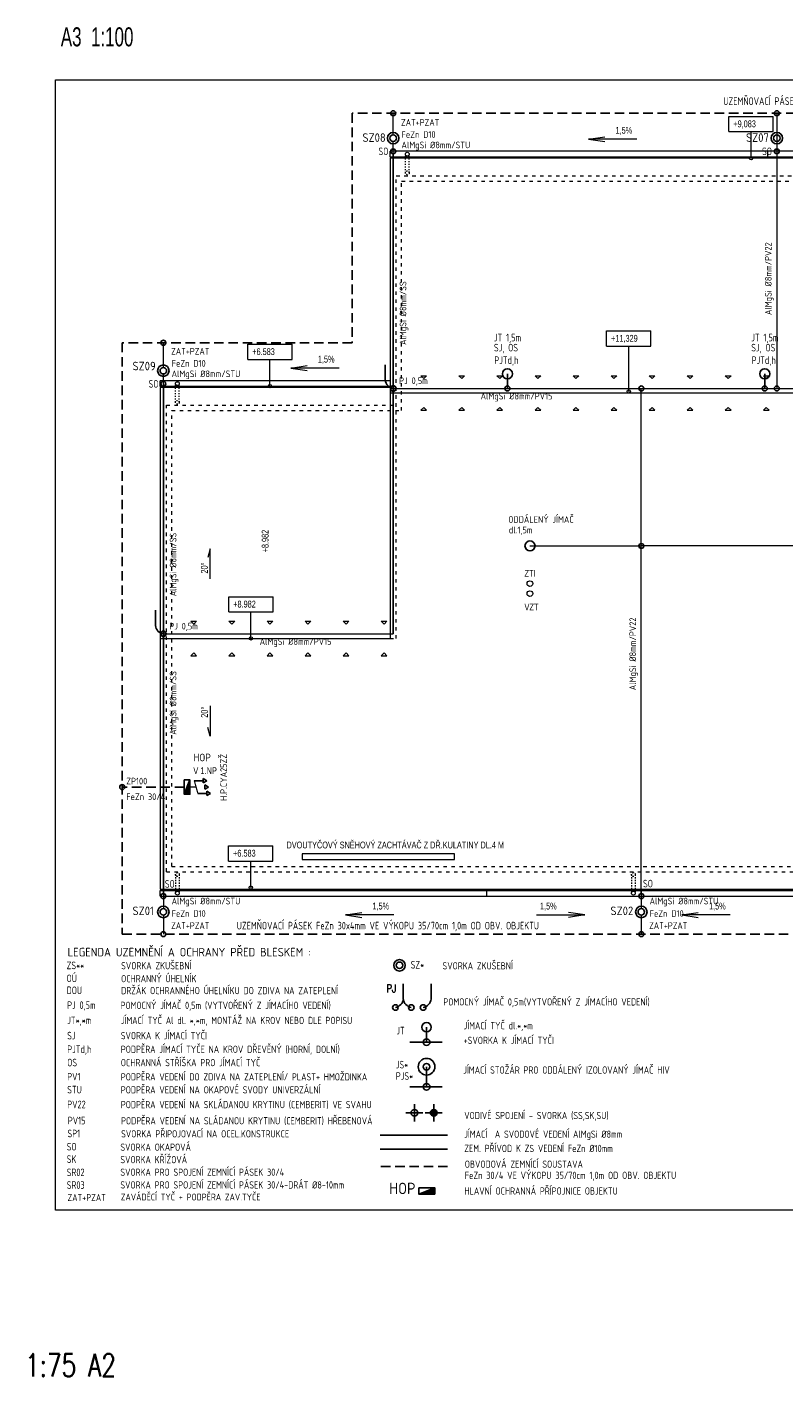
# Model space of a CAD drawing. Extents: x 171565 to 840288, y -737149 to -289557.
# Tile 57 of 59: x 402055 to 421944, y -325032 to -289557. Entities that reach past the tile are written whole.
import ezdxf

# ---------------------------------------------------------------- set-up
doc = ezdxf.new("R2010")
doc.units = 0
doc.header["$MEASUREMENT"] = 0
doc.header["$PDMODE"] = 1
for name, pattern in [('CONTINOUS', [0]), ('DASHED', [0.75, 0.5, -0.25]), ('DASHED1', [1, 0.3, -0.4, 0.3]), ('Čerchovaná', [670.277762, 352.777767, -176.388884, 0, -141.111112])]:
    doc.linetypes.add(name, pattern=pattern)
for name, color, linetype in [('0_stavba', 7, 'Continuous'), ('E1', 3, 'Continuous'), ('koty', 1, 'Continuous'), ('legenda', 1, 'Continuous'), ('TEXT', 2, 'Continuous')]:
    doc.layers.add(name, color=color, linetype=linetype)
doc.styles.add('ad_popis', font='isocpeur.ttf')
doc.styles.add('isocp', font='isocp.shx')
doc.styles.add('ROMANS', font='ROMANS.shx')
doc.styles.add('SIMPLEX', font='simplex.shx')
doc.styles.add('SPIRITTXTSTYLE1', font='ROMAN')
doc.styles.add('SPIRITTXTSTYLE4', font='ORIG')
doc.linetypes.add('KAN-LIT', pattern='A,0,-1,[39,DSP.shx,S=0.001166,R=0,X=-1,Y=0],0', length=1)

# ---------------------------------------------------------------- blocks, each defined once
blk = doc.blocks.new('A$C60A00E3B')
at = {"color": 60}
blk.add_line((-200, 199), (-597, 199), dxfattribs=at)
for centre in [(0, 398), (0, 0)]:
    blk.add_circle(centre, 70, dxfattribs=at)
for centre, start, end in [((-239, 438), 277.0157, 350.4906), ((-239, -40), 9.5094, 82.9843)]:
    blk.add_arc(centre, 242, start, end, dxfattribs=at)
blk = doc.blocks.new('A$C14784630')
at = {"color": 60}
blk.add_line((-200, 199), (-597, 199), dxfattribs=at)
blk.add_circle((0, 0), 70, dxfattribs=at)
blk.add_arc((-239, -40), 242, 9.5094, 82.9843, dxfattribs=at)
blk = doc.blocks.new('A$C25DB05CA')
at = {"color": 60}
blk.add_circle((0, 134), 134, dxfattribs=at)
at = {"color": 5}
blk.add_circle((0, 134), 76.6, dxfattribs=at)
blk = doc.blocks.new('A$C42FC6CD7')
blk.add_hatch(color=60).paths.add_polyline_path([(0, 0), (375, 0), (375, 150)])
at = {"color": 60}
blk.add_line((0, 0), (375, 150), dxfattribs=at)
blk.add_lwpolyline([(0, 150), (375, 150), (375, 0), (0, 0)], close=True, dxfattribs=at)
blk = doc.blocks.new('A$C1CA20B71')
blk.add_hatch(color=60).paths.add_polyline_path([(0, -200), (500, -200), (500, 0)])
at = {"color": 60}
blk.add_line((0, -200), (500, 0), dxfattribs=at)
blk.add_lwpolyline([(0, 0), (500, 0), (500, -200), (0, -200)], close=True, dxfattribs=at)
blk = doc.blocks.new('A$C06E60D83')
at = {"color": 4}
blk.add_blockref('A$C1CA20B71', (0, 200), dxfattribs=at)

msp = doc.modelspace()

# ---------------------------------------------------------------- linework, layer by layer
at = {"layer": '0_stavba', "linetype": 'Continuous', "lineweight": 0, "ltscale": 304.799988}
for p, q in [((420494, -292306), (420494, -291909)), ((421660, -292306), (421660, -291909)), ((421077, -293004), (421077, -292306)), ((417282, -297943), (417282, -297545)), ((418448, -297943), (418448, -297545)), ((407854, -298293), (407854, -297895)), ((409020, -298293), (409020, -297895)), ((417865, -299132), (417865, -297943)), ((408437, -298991), (408437, -298293)), ((407354, -304926), (407354, -304529)), ((408520, -304926), (408520, -304529)), ((407937, -305624), (407937, -304926)), ((407351, -311473), (407351, -311075)), ((408517, -311473), (408517, -311075)), ((407934, -312171), (407934, -311473))]:
    msp.add_line(p, q, dxfattribs=at)
at = {"layer": '0_stavba', "linetype": 'Continuous', "lineweight": 0, "ltscale": 509.015991}
for p, q in [((420494, -291909, -1155), (421660, -291909, -1155)), ((420494, -292306, -1155), (421660, -292306, -1155)), ((417282, -297545, -1155), (418448, -297545, -1155)), ((407854, -297895, -1155), (409020, -297895, -1155)), ((417282, -297943, -1155), (418448, -297943, -1155)), ((407854, -298293, -1155), (409020, -298293, -1155)), ((407354, -304529, -1155), (408520, -304529, -1155)), ((407354, -304926, -1155), (408520, -304926, -1155)), ((407351, -311075, -1155), (408517, -311075, -1155)), ((407351, -311473, -1155), (408517, -311473, -1155))]:
    msp.add_line(p, q, dxfattribs=at)
at = {"layer": '0_stavba', "linetype": 'Continuous', "lineweight": 0, "ltscale": 609.599976}
for p, q in [((416806, -292505, -1724), (417234, -292442, -1724)), ((418076, -292505, -1724), (416806, -292505, -1724)), ((416806, -292505, -1724), (417234, -292569, -1724)), ((408985, -298519, -1724), (409414, -298456, -1724)), ((410255, -298519, -1724), (408985, -298519, -1724)), ((408985, -298519, -1724), (409414, -298583, -1724)), ((410419, -312890, -1724), (410848, -312826, -1724)), ((416712, -312890, -1724), (416284, -312826, -1724)), ((419262, -312890, -1724), (419691, -312826, -1724)), ((411689, -312890, -1724), (410419, -312890, -1724)), ((410419, -312890, -1724), (410848, -312953, -1724)), ((415442, -312890, -1724), (416712, -312890, -1724)), ((416712, -312890, -1724), (416284, -312953, -1724)), ((420532, -312890, -1724), (419262, -312890, -1724)), ((419262, -312890, -1724), (419691, -312953, -1724))]:
    msp.add_line(p, q, dxfattribs=at)
at = {"layer": '0_stavba', "linetype": 'Continuous', "lineweight": 0, "ltscale": 300}
for p, q in [((431427, -292824, 900), (411597, -292824, 900)), ((411597, -292974, 900), (411597, -292824, 900)), ((438497, -292974, 900), (411597, -292974, 900)), ((438497, -293004, 900), (411597, -293004, 900)), ((411597, -293004, 900), (411597, -305624, 900)), ((421512, -292824, 900), (421512, -292974, 900)), ((411597, -298854, 900), (405557, -298854, 900)), ((405557, -299004, 900), (405557, -298854, 900)), ((411597, -299004, 900), (405557, -299004, 900)), ((405557, -299034, 900), (405557, -312214, 900)), ((411597, -299034, 900), (405557, -299034, 900)), ((412402, -298722, 900), (412552, -298722, 900)), ((412402, -298722, 900), (412477, -298797, 900)), ((412552, -298722, 900), (412477, -298797, 900)), ((413402, -298722, 900), (413552, -298722, 900)), ((413402, -298722, 900), (413477, -298797, 900)), ((413552, -298722, 900), (413477, -298797, 900)), ((414402, -298722, 900), (414552, -298722, 900)), ((414402, -298722, 900), (414477, -298797, 900)), ((414552, -298722, 900), (414477, -298797, 900)), ((415402, -298722, 900), (415552, -298722, 900)), ((415402, -298722, 900), (415477, -298797, 900)), ((415552, -298722, 900), (415477, -298797, 900)), ((416402, -298722, 900), (416552, -298722, 900)), ((416402, -298722, 900), (416477, -298797, 900)), ((416552, -298722, 900), (416477, -298797, 900)), ((417402, -298722, 900), (417552, -298722, 900)), ((417402, -298722, 900), (417477, -298797, 900)), ((417552, -298722, 900), (417477, -298797, 900)), ((418402, -298722, 900), (418552, -298722, 900)), ((418402, -298722, 900), (418477, -298797, 900)), ((418552, -298722, 900), (418477, -298797, 900)), ((419402, -298722, 900), (419552, -298722, 900)), ((419402, -298722, 900), (419477, -298797, 900)), ((419552, -298722, 900), (419477, -298797, 900)), ((420402, -298722, 900), (420552, -298722, 900)), ((420402, -298722, 900), (420477, -298797, 900)), ((420552, -298722, 900), (420477, -298797, 900)), ((421402, -298722, 900), (421552, -298722, 900)), ((421402, -298722, 900), (421477, -298797, 900)), ((421552, -298722, 900), (421477, -298797, 900)), ((431427, -299175, 900), (411597, -299175, 900)), ((412402, -299628, 900), (412477, -299553, 900)), ((412402, -299628, 900), (412552, -299628, 900)), ((412552, -299628, 900), (412477, -299553, 900)), ((413402, -299628, 900), (413477, -299553, 900)), ((413402, -299628, 900), (413552, -299628, 900)), ((413552, -299628, 900), (413477, -299553, 900)), ((414402, -299628, 900), (414477, -299553, 900)), ((414402, -299628, 900), (414552, -299628, 900)), ((414552, -299628, 900), (414477, -299553, 900)), ((415402, -299628, 900), (415477, -299553, 900)), ((415402, -299628, 900), (415552, -299628, 900)), ((415552, -299628, 900), (415477, -299553, 900)), ((416402, -299628, 900), (416477, -299553, 900)), ((416402, -299628, 900), (416552, -299628, 900)), ((416552, -299628, 900), (416477, -299553, 900)), ((417402, -299628, 900), (417477, -299553, 900)), ((417402, -299628, 900), (417552, -299628, 900)), ((417552, -299628, 900), (417477, -299553, 900)), ((418402, -299628, 900), (418477, -299553, 900)), ((418402, -299628, 900), (418552, -299628, 900)), ((418552, -299628, 900), (418477, -299553, 900)), ((419402, -299628, 900), (419477, -299553, 900)), ((419402, -299628, 900), (419552, -299628, 900)), ((419552, -299628, 900), (419477, -299553, 900)), ((420402, -299628, 900), (420477, -299553, 900)), ((420402, -299628, 900), (420552, -299628, 900)), ((420552, -299628, 900), (420477, -299553, 900)), ((421402, -299628, 900), (421477, -299553, 900)), ((421402, -299628, 900), (421552, -299628, 900)), ((421552, -299628, 900), (421477, -299553, 900)), ((406362, -305171, 900), (406512, -305171, 900)), ((406362, -305171, 900), (406437, -305246, 900)), ((406512, -305171, 900), (406437, -305246, 900)), ((407362, -305171, 900), (407512, -305171, 900)), ((407362, -305171, 900), (407437, -305246, 900)), ((407512, -305171, 900), (407437, -305246, 900)), ((408362, -305171, 900), (408512, -305171, 900)), ((408362, -305171, 900), (408437, -305246, 900)), ((408512, -305171, 900), (408437, -305246, 900)), ((409362, -305171, 900), (409512, -305171, 900)), ((409362, -305171, 900), (409437, -305246, 900)), ((409512, -305171, 900), (409437, -305246, 900)), ((410362, -305171, 900), (410512, -305171, 900)), ((410362, -305171, 900), (410437, -305246, 900)), ((410512, -305171, 900), (410437, -305246, 900)), ((411362, -305171, 900), (411512, -305171, 900)), ((411362, -305171, 900), (411437, -305246, 900)), ((411512, -305171, 900), (411437, -305246, 900)), ((405557, -305624, 900), (411597, -305624, 900)), ((406362, -306077, 900), (406437, -306002, 900)), ((406362, -306077, 900), (406512, -306077, 900)), ((406512, -306077, 900), (406437, -306002, 900)), ((407362, -306077, 900), (407437, -306002, 900)), ((407362, -306077, 900), (407512, -306077, 900)), ((407512, -306077, 900), (407437, -306002, 900)), ((408362, -306077, 900), (408437, -306002, 900)), ((408362, -306077, 900), (408512, -306077, 900)), ((408512, -306077, 900), (408437, -306002, 900)), ((409362, -306077, 900), (409437, -306002, 900)), ((409362, -306077, 900), (409512, -306077, 900)), ((409512, -306077, 900), (409437, -306002, 900)), ((410362, -306077, 900), (410437, -306002, 900)), ((410362, -306077, 900), (410512, -306077, 900)), ((410512, -306077, 900), (410437, -306002, 900)), ((411362, -306077, 900), (411437, -306002, 900)), ((411362, -306077, 900), (411512, -306077, 900)), ((411512, -306077, 900), (411437, -306002, 900)), ((413285, -311285, 900), (409285, -311285, 900)), ((409285, -311285, 900), (409285, -311435, 900)), ((409285, -311435, 900), (413285, -311435, 900)), ((413285, -311435, 900), (413285, -311285, 900)), ((405557, -312214, 900), (431427, -312214, 900)), ((405557, -312244, 900), (431427, -312244, 900)), ((405557, -312394, 900), (405557, -312244, 900)), ((405557, -312394, 900), (431427, -312394, 900)), ((414134, -312394, 900), (414134, -312244, 900))]:
    msp.add_line(p, q, dxfattribs=at)
at = {"layer": '0_stavba', "linetype": 'DASHED1', "lineweight": 0, "ltscale": 100}
for p, q in [((411997, -293389, 900), (411997, -292899, 900)), ((412097, -293389, 900), (412097, -292899, 900)), ((405957, -299419, 900), (405957, -298929, 900)), ((406057, -299419, 900), (406057, -298929, 900)), ((405957, -311829, 900), (405957, -312319, 900)), ((406057, -311829, 900), (406057, -312319, 900)), ((417937, -311829, 900), (417937, -312319, 900)), ((418037, -311829, 900), (418037, -312319, 900))]:
    msp.add_line(p, q, dxfattribs=at)
at = {"layer": '0_stavba', "linetype": 'DASHED1', "lineweight": 0, "ltscale": 300}
for p, q in [((411757, -305624, 900), (411757, -293464, 900)), ((411757, -293464, 900), (438337, -293464, 900)), ((411897, -299634, 900), (411897, -293604, 900)), ((411897, -293604, 900), (438197, -293604, 900)), ((405717, -311754, 900), (405717, -299494, 900)), ((405717, -299494, 900), (411757, -299494, 900)), ((405857, -311614, 900), (405857, -299634, 900)), ((405857, -299634, 900), (411897, -299634, 900)), ((411597, -305624, 900), (411757, -305624, 900)), ((405717, -311754, 900), (431267, -311754, 900)), ((405857, -311614, 900), (431127, -311614, 900))]:
    msp.add_line(p, q, dxfattribs=at)
at = {"layer": '0_stavba', "linetype": 'Continuous', "lineweight": 0, "ltscale": 600}
for p, q in [((406865, -303272, 1724), (406804, -303498, 1724)), ((406865, -307399, 1724), (406865, -308189, 1724)), ((406865, -308189, 1724), (406804, -307963, 1724))]:
    msp.add_line(p, q, dxfattribs=at)
at = {"layer": '0_stavba', "linetype": 'Continuous', "lineweight": 0, "elevation": 900}
msp.add_lwpolyline([(444802, -290949), (444802, -320649), (402802, -320649), (402802, -290949)], close=True, dxfattribs=at)
at = {"layer": '0_stavba', "linetype": 'Continuous', "lineweight": 0, "ltscale": 300}
for centre, radius in [((412047, -292899, 900), 50), ((406007, -298929, 900), 50), ((415268, -304184, 900), 75), ((415268, -304447, 900), 75), ((406007, -312319, 900), 50), ((417987, -312319, 900), 50)]:
    msp.add_circle(centre, radius, dxfattribs=at)
at = {"layer": '0_stavba', "linetype": 'Continuous', "lineweight": 0, "ltscale": 304.799988}
for centre in [(421077, -293004), (408437, -298991), (417865, -299132), (407937, -305624), (407934, -312171)]:
    msp.add_circle(centre, 43.9, dxfattribs=at)
at = {"layer": '0_stavba', "linetype": 'DASHED1', "lineweight": 0, "ltscale": 100}
for centre in [(412047, -293389, 900), (406007, -299419, 900), (406007, -311829, 900), (417987, -311829, 900)]:
    msp.add_circle(centre, 50, dxfattribs=at)
at = {"layer": '0_stavba', "linetype": 'Continuous', "lineweight": 0, "ltscale": 300}
for p in [(418492, -302004, 900), (414134, -315222, 900)]:
    msp.add_point(p, dxfattribs=at)
at = {"layer": '0_stavba', "linetype": 'DASHED1', "lineweight": 0, "ltscale": 300}
msp.add_point((417824, -315410, 3524), dxfattribs=at)
at = {"layer": 'E1', "color": 60, "linetype": 'Continuous', "lineweight": 0}
for p, q in [((411677, -292392, 900), (411677, -291824, 900)), ((421755, -291824, 900), (421755, -299055, 900)), ((411677, -292904, 900), (411677, -292565, 900)), ((405637, -298502, 900), (405637, -297854, 900)), ((405637, -299014, 900), (405637, -298675, 900)), ((411677, -299055, 900), (431199, -299055, 900)), ((418195, -312314, 900), (418195, -299055, 900)), ((415270, -303194, 900), (418195, -303194, 900)), ((424132, -303194, 900), (418195, -303194, 900)), ((405637, -305504, 900), (411677, -305504, 900)), ((405637, -312234, 900), (405637, -312725, 2400)), ((418195, -312234, 900), (418195, -312725, 2400)), ((405637, -312897, 2400), (405637, -313394, 900)), ((418195, -312897, 2400), (418195, -313394, 900))]:
    msp.add_line(p, q, dxfattribs=at)
at = {"layer": 'E1', "color": 60, "linetype": 'CONTINOUS', "ltscale": 500}
for p, q in [((411677, -292904, 900), (411677, -305504, 900)), ((405637, -298934, 900), (405637, -312314, 900))]:
    msp.add_line(p, q, dxfattribs=at)
at = {"layer": 'E1', "color": 60}
for p, q in [((414677, -299055, 900), (414677, -298671, 900)), ((421438, -299055, 900), (421438, -298671, 900)), ((412554, -315841, -428), (412554, -316231, -428)), ((412964, -316231, -428), (412116, -316231, -428)), ((412554, -316878, -428), (412554, -317408, -428)), ((412964, -317408, -428), (412116, -317408, -428)), ((412459, -318092, -428), (412007, -318092, -428)), ((412233, -317866, -428), (412233, -318318, -428)), ((412967, -318092, -428), (412516, -318092, -428)), ((412741, -317866, -428), (412741, -318318, -428)), ((413104, -318677, -428), (411333, -318677, -428)), ((413104, -319041, -428), (411333, -319041, -428))]:
    msp.add_line(p, q, dxfattribs=at)
at = {"layer": 'E1', "color": 60, "linetype": 'DASHED', "ltscale": 500}
for p, q in [((406187, -309530, 2400), (404557, -309530, 900)), ((413104, -319499, -428), (411333, -319499, -428))]:
    msp.add_line(p, q, dxfattribs=at)
at = {"layer": 'E1', "color": 60, "linetype": 'Čerchovaná', "ltscale": 10}
for p, q in [((406451, -309362, 2400), (406682, -309362, 2400)), ((406545, -309698, 2400), (406776, -309698, 2400))]:
    msp.add_line(p, q, dxfattribs=at)
at = {"layer": 'E1', "color": 60, "linetype": 'DASHED', "ltscale": 500}
msp.add_lwpolyline([(404557, -297854), (404557, -313394), (432427, -313394), (432427, -302669), (439497, -302669), (439497, -291824), (410597, -291824), (410597, -297854)], close=True, dxfattribs=at)
at = {"layer": 'E1', "color": 60, "linetype": 'Čerchovaná', "ltscale": 10, "elevation": 2400}
for points in [[(406780, -309362), (406682, -309306), (406682, -309419)], [(406827, -309530), (406729, -309473), (406729, -309587)], [(406874, -309698), (406776, -309641), (406776, -309754)]]:
    msp.add_lwpolyline(points, close=True, dxfattribs=at)
at = {"layer": 'E1', "color": 60, "const_width": 32, "elevation": 2400}
for points in [[(406337, -309530), (406498, -309530)], [(406545, -309698), (406451, -309362)]]:
    msp.add_lwpolyline(points, dxfattribs=at)
at = {"layer": 'E1', "color": 60, "const_width": 89.8}
msp.add_lwpolyline([(412696, -318092, 1), (412787, -318092, 1)], format="xyb", close=True, dxfattribs=at)
at = {"layer": 'E1', "color": 60}
for centre, radius in [((411677, -291824, 900), 65), ((421755, -291824, 900), 65), ((411677, -292824, 900), 65), ((421755, -292824, 900), 65), ((405637, -297854, 900), 65), ((414677, -298671, 900), 132), ((421438, -298671, 900), 132), ((405637, -298934, 900), 65), ((411677, -299055, 900), 65), ((414677, -299055, 900), 65), ((418195, -299055, 900), 65), ((421438, -299055, 900), 65), ((421755, -299055, 900), 65), ((415270, -303194, 900), 132), ((418195, -303194, 900), 65), ((405637, -305504, 900), 65), ((404557, -309530, 900), 65), ((405637, -312394, 900), 65), ((418195, -312394, 900), 65), ((405637, -313394, 900), 65), ((418195, -313394, 900), 65), ((412554, -315841, -428), 123), ((412554, -316231, -428), 87.7), ((412554, -316878, -428), 86.4), ((412554, -317408, -428), 87.7), ((412233, -318092, -428), 87.7), ((412741, -318092, -428), 87.7)]:
    msp.add_circle(centre, radius, dxfattribs=at)
at = {"layer": 'E1', "color": 5, "linetype": 'Continuous'}
msp.add_circle((412554, -316878, -428), 220, dxfattribs=at)
at = {"layer": 'legenda', "color": 7, "linetype": 'Continuous', "lineweight": 0, "ltscale": 297.179993}
msp.add_line((406865, -304062, 1724), (406865, -303272, 1724), dxfattribs=at)

# ---------------------------------------------------------------- block references
at = {"color": 60, "xscale": -1.125, "yscale": 1.125, "zscale": 1.125, "rotation": 180}
for p in [(411677, -292328, -600), (421755, -292328, -600), (405637, -298438, -600)]:
    msp.add_blockref('A$C25DB05CA', p, dxfattribs=at)
at = {"color": 60, "xscale": 1.125, "yscale": 1.125, "zscale": 1.125}
for p in [(405637, -312962, 900), (418195, -312962, 900), (411843, -314364, 300)]:
    msp.add_blockref('A$C25DB05CA', p, dxfattribs=at)
at = {"layer": 'E1', "color": 3, "yscale": 1.045439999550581, "zscale": 1.045439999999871}
for name, p, xscale, rotation in [('A$C14784630', (411677, -299055, 900), -1.045439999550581, 90), ('A$C14784630', (405637, -305504, 900), -1.045439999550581, 90), ('A$C60A00E3B', (411734, -315321, -428), 1.045439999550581, 270), ('A$C14784630', (412462, -315321, -428), 1.045439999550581, 270)]:
    msp.add_blockref(name, p, dxfattribs=dict(at, xscale=xscale, rotation=rotation))
at = {"layer": 'E1', "color": 4, "xscale": -0.75, "yscale": 0.75, "zscale": 0.75, "rotation": 90}
msp.add_blockref('A$C06E60D83', (406337, -309342, 2400), dxfattribs=at)
at = {"layer": 'E1', "color": 4, "xscale": 1.125, "yscale": 1.125, "zscale": 1.125}
msp.add_blockref('A$C42FC6CD7', (412347, -320227, 300), dxfattribs=at)

# ---------------------------------------------------------------- texts
at = {"layer": 'E1', "color": 60, "linetype": 'Continuous'}
for s, height, style, width, p in [('UZEMŇOVACÍ PÁSEK FeZn 30x4mm VE VÝKOPU 35/70cm 1,0m OD OBV. OBJEKTU', 200, 'isocp', 0.85, (420349, -291606, 300)), ('SO', 200, 'isocp', 0.85, (411289, -292924, -428)), ('SO', 200, 'isocp', 0.85, (421367, -292924, -428)), ('JT 1,5m', 200, 'isocp', 0.85, (414323, -297818, -428)), ('JT 1,5m', 200, 'isocp', 0.85, (421084, -297818, -428)), ('SJ, OS', 200, 'isocp', 0.85, (414323, -298082, -428)), ('SJ, OS', 200, 'isocp', 0.85, (421084, -298082, -428)), ('PJTd,h', 200, 'isocp', 0.85, (414332, -298412, -428)), ('PJTd,h', 200, 'isocp', 0.85, (421093, -298412, -428)), ('SO', 200, 'isocp', 0.85, (405249, -299034, -428)), ('SO', 200, 'isocp', 0.85, (405677, -312175, -428)), ('SO', 200, 'isocp', 0.85, (418240, -312166, -428)), ('UZEMŇOVACÍ PÁSEK FeZn 30x4mm VE VÝKOPU 35/70cm 1,0m OD OBV. OBJEKTU', 200, 'isocp', 0.85, (407565, -313271, 300)), ('ZS**', 200, 'isocp', 0.85, (403096, -314316, -428)), ('SZ*', 200, 'isocp', 0.85, (412134, -314300, 300)), ('OÚ', 200, 'isocp', 0.85, (403096, -314656, -428)), ('DOU', 200, 'isocp', 0.85, (403096, -314970, -428)), ('PJ', 210.7, 'SIMPLEX', 0.75, (411502, -314928, -428)), ('PJ 0,5m', 200, 'isocp', 0.85, (403109, -315361, -428)), ('JT*,*m', 200, 'isocp', 0.85, (403111, -315760, -428)), ('SJ', 200, 'isocp', 0.85, (403111, -316160, -428)), ('JT', 200, 'isocp', 0.85, (411760, -316030, -851)), ('PJTd,h', 200, 'isocp', 0.85, (403111, -316519, -428)), ('OS', 200, 'isocp', 0.85, (403111, -316869, -428)), ('JS*', 200, 'isocp', 0.85, (411744, -316923, -851)), ('PV1', 200, 'isocp', 0.85, (403111, -317240, -428)), ('PJS*', 200, 'isocp', 0.85, (411745, -317222, -428)), ('STU', 200, 'isocp', 0.85, (403111, -317581, -428)), ('PV22', 200, 'isocp', 0.85, (403111, -317969, -428)), ('PV15', 200, 'isocp', 0.85, (403127, -318393, -428)), ('SP1', 200, 'isocp', 0.85, (403118, -318733, -428)), ('SO', 200, 'isocp', 0.85, (403098, -319080, -428)), ('SK', 200, 'isocp', 0.85, (403098, -319407, -428)), ('SR02', 200, 'isocp', 0.85, (403098, -319754, -428)), ('SR03', 200, 'isocp', 0.85, (403098, -320088, -428))]:
    msp.add_text(s, height=height, dxfattribs=dict(at, style=style, width=width)).set_placement(p)
at = {"layer": 'E1', "color": 60}
for s, height, style, width, p in [('ZAT+PZAT', 180, 'isocp', 0.85, (411881, -292155, 300)), ('FeZn D10', 175, 'isocp', 0.85, (411896, -292470, 300)), ('SZ08', 225, 'ad_popis', 0.9, (410868, -292576, -1548)), ('AlMgSi %%C8mm/STU', 175, 'isocp', 0.85, (411894, -292744, -428)), ('SZ07', 225, 'ad_popis', 0.9, (420946, -292576, -1548)), ('ZAT+PZAT', 180, 'isocp', 0.85, (405841, -298169, 300)), ('FeZn D10', 175, 'isocp', 0.85, (405856, -298484, 300)), ('SZ09', 225, 'ad_popis', 0.9, (404828, -298579, -1548)), ('AlMgSi %%C8mm/STU', 175, 'isocp', 0.85, (405854, -298758, -428)), ('PJ 0,5m', 175, 'isocp', 0.85, (411832, -298940, 472)), ('AlMgSi %%C8mm/PV15', 175, 'isocp', 0.85, (413973, -299345, -428)), ('ODDÁLENÝ JÍMAČ', 175, 'isocp', 0.85, (414701, -302587, -428)), ('dl.1,5m', 175, 'isocp', 0.85, (414715, -302862, -428)), ('PJ 0,5m', 175, 'isocp', 0.85, (405792, -305389, 472)), ('AlMgSi %%C8mm/PV15', 175, 'isocp', 0.85, (408167, -305794, -428)), ('ZP100', 175, 'isocp', 0.85, (404663, -309461, 1200)), ('FeZn 30/4', 175, 'isocp', 0.85, (404663, -309872, 1200)), ('AlMgSi %%C8mm/STU', 175, 'isocp', 0.85, (405854, -312613, -428)), ('AlMgSi %%C8mm/STU', 175, 'isocp', 0.85, (418412, -312613, -428)), ('SZ01', 225, 'ad_popis', 0.9, (404828, -312895, -1548)), ('FeZn D10', 175, 'isocp', 0.85, (405856, -312940, 300)), ('SZ02', 225, 'ad_popis', 0.9, (417385, -312895, -1548)), ('FeZn D10', 175, 'isocp', 0.85, (418414, -312940, 300)), ('ZAT+PZAT', 180, 'isocp', 0.85, (405841, -313260, 300)), ('ZAT+PZAT', 180, 'isocp', 0.85, (418399, -313260, 300)), ('LEGENDA UZEMNĚNÍ A OCHRANY PŘED BLESKEM :', 225, 'ad_popis', 0.9, (403122, -313980, 300)), ('HOP', 300, 'ad_popis', 0.9, (411573, -320226, -247)), ('ZAT+PZAT', 180, 'isocp', 0.85, (403120, -320406, 300))]:
    msp.add_text(s, height=height, dxfattribs=dict(at, style=style, width=width)).set_placement(p)
at = {"layer": 'E1', "color": 60, "style": 'isocp', "width": 0.85}
for s, p in [('AlMgSi %%C8mm/PV22', (421618, -297126, -428)), ('AlMgSi %%C8mm/SS', (412021, -297911, 472)), ('AlMgSi %%C8mm/SS', (405981, -304518, 472)), ('AlMgSi %%C8mm/PV22', (418057, -306985, -428)), ('AlMgSi %%C8mm/SS', (405981, -308156, 472)), ('H.P.CYA25ZŽ', (407308, -309892, 300))]:
    msp.add_text(s, height=175, rotation=90, dxfattribs=at).set_placement(p)
at = {"layer": 'E1', "color": 60, "linetype": 'Čerchovaná', "ltscale": 10, "style": 'ad_popis', "width": 0.9}
msp.add_text('HOP', height=200, dxfattribs=at).set_placement((406428, -308853, 536))
at = {"layer": 'E1', "color": 5, "linetype": 'Continuous', "style": 'isocp', "width": 0.85}
for s, p in [('SVORKA ZKUŠEBNÍ', (404528, -314319, -428)), ('SVORKA ZKUŠEBNÍ', (412973, -314322, 300)), ('OCHRANNÝ ÚHELNÍK', (404528, -314659, -428)), ('DRŽÁK OCHRANNÉHO ÚHELNÍKU DO ZDIVA NA ZATEPLENÍ', (404528, -314973, -428)), ('POMOCNÝ JÍMAČ 0,5m (VYTVOŘENÝ Z JÍMACÍHO VEDENÍ)', (404513, -315361, -428)), ('POMOCNÝ JÍMAČ 0,5m(VYTVOŘENÝ Z JÍMACÍHO VEDENÍ)', (412993, -315270, -428)), ('JÍMACÍ TYČ Al dl. *,*m, MONTÁŽ NA KROV NEBO DLE POPISU', (404520, -315757, -428)), ('JÍMACÍ TYČ dl.*,*m', (413527, -315895, -428)), ('SVORKA K JÍMACÍ TYČI', (404520, -316157, -428)), ('+SVORKA K JÍMACÍ TYČI', (413527, -316281, -428)), ('PODPĚRA JÍMACÍ TYČE NA KROV DŘEVĚNÝ (HORNÍ, DOLNÍ)', (404520, -316516, -428)), ('OCHRANNÁ STŘÍŠKA PRO JÍMACÍ TYČ', (404520, -316866, -428)), ('PODPĚRA VEDENÍ DO ZDIVA NA ZATEPLENÍ/ PLAST+ HMOŽDINKA', (404520, -317240, -428)), ('JÍMACÍ STOŽÁR PRO ODDÁLENÝ IZOLOVANÝ JÍMAČ HIV', (413518, -317060, -428)), ('PODPĚRA VEDENÍ NA OKAPOVÉ SVODY UNIVERZÁLNÍ', (404520, -317581, -428)), ('PODPĚRA VEDENÍ NA SKLÁDANOU KRYTINU (CEMBERIT) VE SVAHU', (404520, -317969, -428)), ('PODPĚRA VEDENÍ NA SLÁDANOU KRYTINU (CEMBERIT) HŘEBENOVÁ', (404526, -318394, -428)), ('VODIVÉ SPOJENÍ - SVORKA (SS,SK,SU)', (413543, -318255, -428)), ('SVORKA PŘIPOJOVACÍ NA OCEL.KONSTRUKCE', (404527, -318737, -428)), ('JÍMACÍ  A SVODOVÉ VEDENÍ AlMgSi %%C8mm', (413543, -318746, -428)), ('SVORKA OKAPOVÁ', (404508, -319087, -428)), ('ZEM. PŘÍVOD K ZS VEDENÍ FeZn %%C10mm', (413543, -319120, -428)), ('SVORKA KŘÍŽOVÁ', (404508, -319415, -428)), ('SVORKA PRO SPOJENÍ ZEMNÍCÍ PÁSEK 30/4', (404508, -319745, -428)), ('OBVODOVÁ ZEMNÍCÍ SOUSTAVA', (413557, -319534, 300)), ('FeZn 30/4 VE VÝKOPU 35/70cm 1,0m OD OBV. OBJEKTU ', (413557, -319828, 300)), ('SVORKA PRO SPOJENÍ ZEMNÍCÍ PÁSEK 30/4-DRÁT %%C8-10mm', (404508, -320080, -428)), ('HLAVNÍ OCHRANNÁ PŘÍPOJNICE OBJEKTU', (413547, -320239, 300))]:
    msp.add_text(s, height=190, dxfattribs=at).set_placement(p)
at = {"layer": 'E1', "color": 5, "style": 'isocp', "width": 0.85}
msp.add_text('ZAVÁDĚCÍ TYČ + PODPĚRA ZAV.TYČE', height=180, dxfattribs=at).set_placement((404518, -320393, 300))
at = {"layer": 'koty', "color": 5, "linetype": 'Continuous', "lineweight": 0, "ltscale": 609.599976, "style": 'SPIRITTXTSTYLE1', "width": 0.769231}
for s, p in [('ZTI', (415125, -304001, -1838)), ('VZT', (415125, -304886, -1838)), ('V 1.NP', (406425, -309186, 300))]:
    msp.add_text(s, height=175, dxfattribs=at).set_placement(p)
at = {"layer": 'legenda', "color": 2, "linetype": 'KAN-LIT', "lineweight": 0, "ltscale": 1080.000122, "style": 'SPIRITTXTSTYLE4', "width": 0.666667}
msp.add_text('A3  1:100', height=500, dxfattribs=at).set_placement((402943, -290066, 5790))
at = {"layer": 'legenda', "color": 7, "linetype": 'Continuous', "lineweight": 0, "ltscale": 297.179993, "style": 'SPIRITTXTSTYLE1', "width": 0.666667}
for s, p in [('1,5%%%', (417517, -292362, -1724)), ('+9,083', (420613, -292192, -1155)), ('+11,329', (417401, -297828, -1155)), ('+6.583', (407973, -298178, -1155)), ('1,5%%%', (409697, -298376, -1724)), ('+8.982', (407473, -304812, -1155)), ('DVOUTYČOVÝ SNĚHOVÝ ZACHTÁVAČ Z DŘ.KULATINY DL.4 M', (408874, -311142, -1838)), ('+6.583', (407470, -311358, -1155)), ('1,5%%%', (411131, -312747, -1724)), ('1,5%%%', (415533, -312747, -1724)), ('1,5%%%', (419974, -312747, -1724))]:
    msp.add_text(s, height=180, dxfattribs=at).set_placement(p)
for s, p in [('+8.982', (408402, -303362, -1155)), ('20%%176', (406807, -303919, 1724)), ('20%%176', (406807, -307708, 1724))]:
    msp.add_text(s, height=180, rotation=90, dxfattribs=at).set_placement(p)
at = {"layer": 'TEXT', "style": 'ROMANS', "width": 0.75}
msp.add_text('1:75 A2', height=600, dxfattribs=at).set_placement((402001, -325021, 900))

doc.saveas('drawing.dxf')
